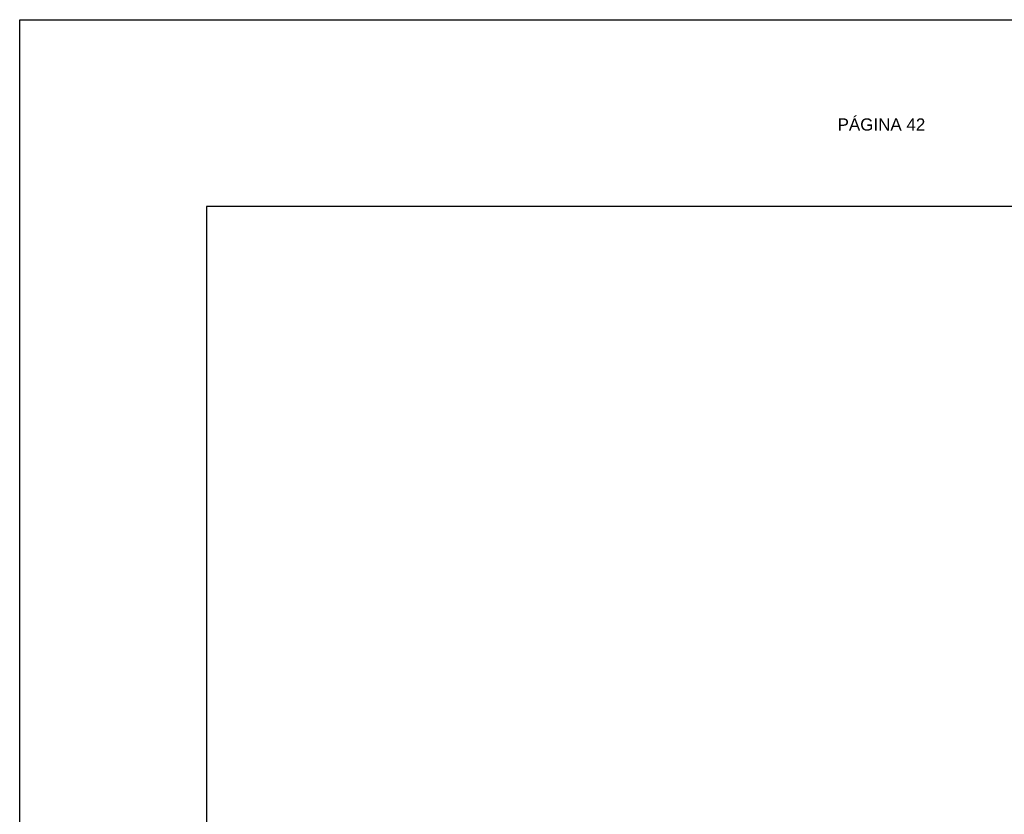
# Model space of a CAD drawing. Header units: metres. Extents: x 2644 to 4131, y 3282 to 4383.
# Tile 34 of 53: x 3015.79 to 3026.32, y 4374.46 to 4382.97. Entities that reach past the tile are written whole.
import ezdxf

# ---------------------------------------------------------------- set-up
doc = ezdxf.new("R2010")
doc.units = ezdxf.units.M
doc.layers.add('Dibujo', color=7, linetype='Continuous')
doc.styles.get("Standard").update_dxf_attribs({"font": 'arial.ttf'})

msp = doc.modelspace()

# ---------------------------------------------------------------- linework, layer by layer
at = {"layer": 'Dibujo', "color": 0, "linetype": 'ByBlock'}
for p, q in [((3015.788, 4382.965), (3036.788, 4382.965)), ((3015.788, 4353.265), (3015.788, 4382.965)), ((3015.788, 4382.965), (3018.788, 4382.965)), ((3015.788, 4382.965), (3018.288, 4382.965)), ((3017.788, 4380.965), (3017.788, 4355.265)), ((3034.788, 4380.965), (3017.788, 4380.965))]:
    msp.add_line(p, q, dxfattribs=at)

# ---------------------------------------------------------------- texts
at = {"layer": 'Dibujo', "color": 0, "linetype": 'ByBlock', "insert": (3024.54, 4381.909), "char_height": 0.13, "width": 2.90393, "attachment_point": 1}
msp.add_mtext('PÁGINA 42', dxfattribs=at)

doc.saveas('drawing.dxf')
